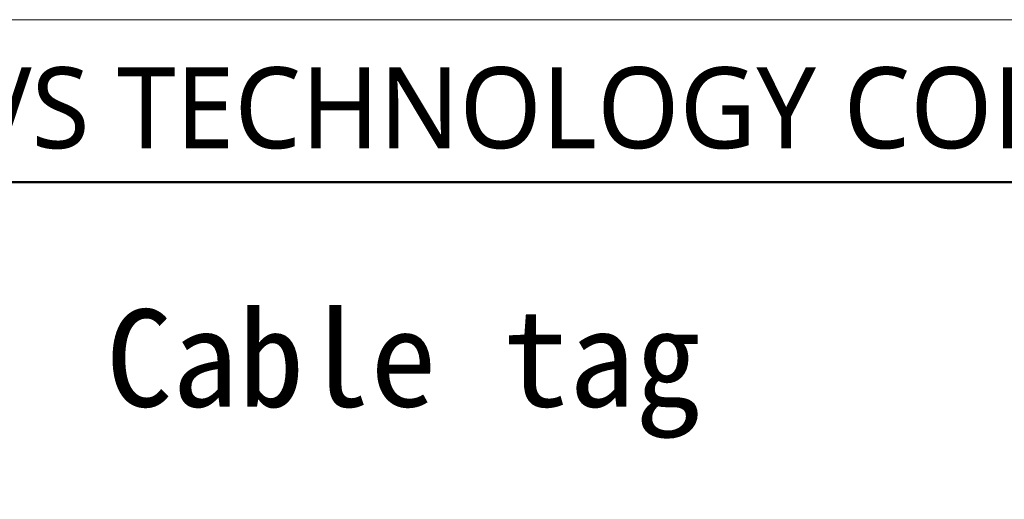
# Model space of a CAD drawing. Header units: millimetres. Extents: x -201 to 202, y 143 to 428.
# Tile 9 of 10: x 146 to 176, y 413 to 428. Entities that reach past the tile are written whole.
import ezdxf

# ---------------------------------------------------------------- set-up
doc = ezdxf.new("R2010")
doc.units = ezdxf.units.MM
doc.header["$LTSCALE"] = 0.25
doc.linetypes.add('HIDDEN', pattern=[9.525, 6.35, -3.175])
doc.layers.add('EMPTY LINE', color=252, linetype='Continuous', lineweight=0, plot=False)
doc.layers.add('FORM', color=7, linetype='Continuous')
doc.layers.add('TXT1', color=5, linetype='Continuous', lineweight=15)
doc.styles.add('VS Standard', font='msgothic.ttc', dxfattribs={"height": 3})
doc.styles.add('VST_ﾒｲﾘｵ', font='txt', dxfattribs={"height": 2.5})

msp = doc.modelspace()

# ---------------------------------------------------------------- linework, layer by layer
at = {"layer": 'EMPTY LINE'}
msp.add_line((201.5, 427.75), (-201.5, 427.75), dxfattribs=at)
at = {"layer": 'FORM', "linetype": 'HIDDEN'}
msp.add_lwpolyline([(-196.5, 422.75), (196.5, 422.75), (196.5, 147.75), (-196.5, 147.75)], close=True, dxfattribs=at)
at = {"layer": 'FORM'}
for points in [[(-196.5, 422.75), (-196.5, 147.75), (-78.5, 147.75), (-78.5, 159.75), (16.5, 159.75), (16.5, 177.25), (196.5, 177.25), (196.5, 422.75), (-196.5, 422.75)], [(196.4784, 422.7158), (119.3906, 422.7158), (119.3906, 381.8089), (196.4784, 381.8089)]]:
    msp.add_lwpolyline(points, close=True, dxfattribs=at)

# ---------------------------------------------------------------- texts
at = {"layer": 'FORM', "insert": (194.5, 423.75), "char_height": 2.5, "attachment_point": 9, "style": 'VST_ﾒｲﾘｵ'}
msp.add_mtext('{\\fMeiryo|b0|i0|c128|p50;VS TECHNOLOGY CORPORATION}', dxfattribs=at)
at = {"layer": 'TXT1', "insert": (148.56, 418.8156), "char_height": 3, "width": 22.720286, "attachment_point": 1, "style": 'VS Standard'}
msp.add_mtext('Cable tag ', dxfattribs=at)

doc.saveas('drawing.dxf')
